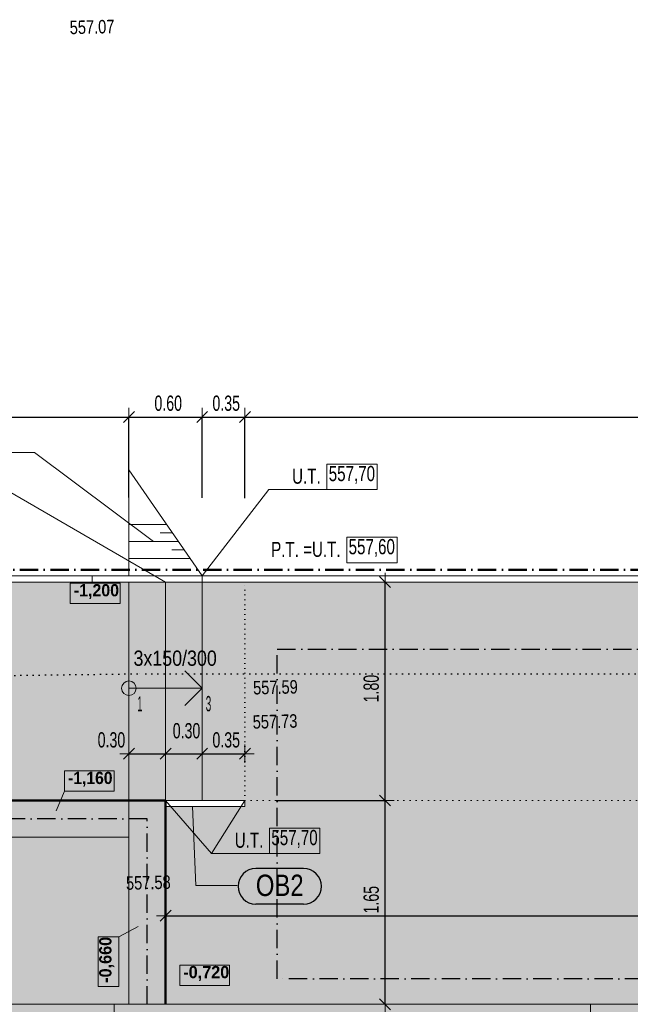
# Model space of a CAD drawing. Header units: millimetres. Extents: x -28796 to 31312, y -74786 to -35761.
# Tile 56 of 60: x 4743 to 9743, y -46977 to -38909. Entities that reach past the tile are written whole.
import ezdxf

# ---------------------------------------------------------------- set-up
doc = ezdxf.new("R2010")
doc.units = ezdxf.units.MM
doc.header["$PDMODE"] = 65
for name, pattern in [('Carkovana 2x_1', [200, 150, -50]), ('Cerchovana_1', [250, 150, -50, 0, -50]), ('JIS_08_37_1', [50, 0, -50]), ('Teckovana 0.5x_2', [40, 0, -40])]:
    doc.linetypes.add(name, pattern=pattern)
for name, color, linetype, lineweight in [('XR$10$VÝŠKY TERÉNU - NÁVRH_1', 7, 'Continuous', 25), ('XR$2$OKNA + IZOLANT_1', 7, 'Continuous', 25), ('XR$3$1.NP - NÁVRH_1', 7, 'Continuous', 25), ('XR$4$ZPEVNĚNÉ PLOCHY_1', 7, 'Continuous', 25), ('XR$6$FILING - STAVBA_1', 7, 'Continuous', 25), ('XR$8$KOTY_1', 7, 'Continuous', 25), ('XR$9$VÝŠKY - ZAMĚŘENÍ_1', 7, 'Continuous', 25)]:
    doc.layers.add(name, color=color, linetype=linetype, lineweight=lineweight)
doc.styles.add('ARIAL', font='ARIAL.TTF')
doc.styles.add('ARIALNARROW', font='ARIALN.TTF')
doc.dimstyles.new('DIMSTYLE_8', dxfattribs={"dimtxt": 125, "dimasz": 150, "dimexe": 0, "dimexo": 0, "dimgap": 62.5, "dimtad": 2, "dimlfac": 0.001, "dimrnd": 0.05, "dimzin": 4, "dimdsep": 46, "dimtxsty": 'ARIALNARROW', "dimblk1": 'ALL_ML_STRICH', "dimblk2": 'ALL_ML_STRICH', "dimsah": 1, "dimcen": 0, "dimclrd": 6, "dimclre": 6, "dimclrt": 6, "dimadec": 0, "dimazin": 0, "dimtfac": 1, "dimtdec": 0, "dimtix": 1, "dimtmove": 2, "dimatfit": 3, "dimfxl": 0, "dimtzin": 0, "dimlwd": 0, "dimlwe": 18, "dimarcsym": 0})
doc.dimstyles.new('DIMSTYLE_9', dxfattribs={"dimtxt": 125, "dimasz": 150, "dimexe": 0, "dimexo": 0, "dimgap": 62.5, "dimtad": 2, "dimlfac": 0.001, "dimrnd": 0.05, "dimzin": 4, "dimdsep": 46, "dimtxsty": 'ARIALNARROW', "dimblk1": 'ALL_ML_STRICH', "dimblk2": 'ALL_ML_STRICH', "dimsah": 1, "dimcen": 0, "dimclrd": 6, "dimclre": 6, "dimclrt": 6, "dimadec": 0, "dimazin": 0, "dimtfac": 1, "dimtdec": 0, "dimtix": 1, "dimtmove": 2, "dimatfit": 3, "dimfxl": 0, "dimtvp": 1.2, "dimtzin": 0, "dimlwd": 0, "dimlwe": 18, "dimarcsym": 0})

# ---------------------------------------------------------------- blocks, each defined once
blk = doc.blocks.new('KOMPLEXNÍ OBJEKT_11')
at = {"layer": 'XR$2$OKNA + IZOLANT_1', "color": 7, "linetype": 'Continuous', "lineweight": 13}
for p, q in [((5517.2, -47156.7), (5517.2, -46976.7)), ((5477.2, -47156.7), (5517.2, -47156.7))]:
    blk.add_line(p, q, dxfattribs=at)
blk = doc.blocks.new('KOMPLEXNÍ OBJEKT_13')
at = {"layer": 'XR$2$OKNA + IZOLANT_1', "color": 7, "linetype": 'Continuous', "lineweight": 13}
for p, q in [((9417.2, -47156.7), (9417.2, -46976.7)), ((9377.2, -47156.7), (9417.2, -47156.7))]:
    blk.add_line(p, q, dxfattribs=at)
blk = doc.blocks.new('ALL_ML_STRICH')
at = {"color": 0, "linetype": 'ByBlock', "lineweight": -2}
for p, q in [((-1, 0), (0.5, 0)), ((-0.3, -0.3), (0.3, 0.3)), ((0, -0.5), (0, 0.5))]:
    blk.add_line(p, q, dxfattribs=at)
blk = doc.blocks.new('*D426')
at = {"layer": 'DEFPOINTS', "color": 6, "linetype": 'Continuous', "lineweight": 18}
for p in [(5937.2, -46251.4), (5937.2, -46976.7), (16997.2, -46976.7)]:
    blk.add_point(p, dxfattribs=at)
at = {"layer": 'XR$10$VÝŠKY TERÉNU - NÁVRH_1', "color": 6, "linetype": 'Continuous', "lineweight": -2}
for p, q in [((5937.2, -46251.4), (5937.2, -46251.4)), ((5937.2, -46251.4), (16997.2, -46251.4)), ((16997.2, -46251.4), (16997.2, -46251.4))]:
    blk.add_line(p, q, dxfattribs=at)
at = {"layer": 'XR$10$VÝŠKY TERÉNU - NÁVRH_1', "color": 6, "linetype": 'Continuous', "lineweight": 18, "xscale": 150, "yscale": 150, "zscale": 150, "rotation": 180}
blk.add_blockref('ALL_ML_STRICH', (5937.2, -46251.4), dxfattribs=at)
at = {"layer": 'XR$10$VÝŠKY TERÉNU - NÁVRH_1', "color": 6, "linetype": 'Continuous', "lineweight": 18, "xscale": 150, "yscale": 150, "zscale": 150}
blk.add_blockref('ALL_ML_STRICH', (16997.2, -46251.4), dxfattribs=at)
at = {"layer": 'XR$10$VÝŠKY TERÉNU - NÁVRH_1', "color": 6, "linetype": 'Continuous', "lineweight": 18, "insert": (11484.7, -46138.9), "char_height": 125, "width": 507.143, "attachment_point": 5, "style": 'ARIALNARROW'}
blk.add_mtext('\\W0.81;\\A1;{11.05}', dxfattribs=at)
blk = doc.blocks.new('*D431')
at = {"layer": 'DEFPOINTS', "color": 6, "linetype": 'Continuous', "lineweight": 18}
for p in [(92.2, -42164.7), (92.2, -43466.7), (5637.2, -43516.7)]:
    blk.add_point(p, dxfattribs=at)
at = {"layer": 'XR$10$VÝŠKY TERÉNU - NÁVRH_1', "color": 6, "linetype": 'Continuous', "lineweight": -2}
for p, q in [((92.2, -42789.3), (92.2, -42164.7)), ((92.2, -42164.7), (5637.2, -42164.7)), ((5637.2, -42823.9), (5637.2, -42164.7))]:
    blk.add_line(p, q, dxfattribs=at)
at = {"layer": 'XR$10$VÝŠKY TERÉNU - NÁVRH_1', "color": 6, "linetype": 'Continuous', "lineweight": 18, "xscale": 150, "yscale": 150, "zscale": 150, "rotation": 180}
blk.add_blockref('ALL_ML_STRICH', (92.2, -42164.7), dxfattribs=at)
at = {"layer": 'XR$10$VÝŠKY TERÉNU - NÁVRH_1', "color": 6, "linetype": 'Continuous', "lineweight": 18, "xscale": 150, "yscale": 150, "zscale": 150}
blk.add_blockref('ALL_ML_STRICH', (5637.2, -42164.7), dxfattribs=at)
at = {"layer": 'XR$10$VÝŠKY TERÉNU - NÁVRH_1', "color": 6, "linetype": 'Continuous', "lineweight": 18, "insert": (2886.7, -42052.2), "char_height": 125, "width": 405.714, "attachment_point": 5, "style": 'ARIALNARROW'}
blk.add_mtext('\\W0.81;\\A1;{5.55}', dxfattribs=at)
blk = doc.blocks.new('*D432')
at = {"layer": 'DEFPOINTS', "color": 6, "linetype": 'Continuous', "lineweight": 18}
for p in [(5637.2, -42164.7), (5637.2, -43516.7), (6237.2, -43516.7)]:
    blk.add_point(p, dxfattribs=at)
at = {"layer": 'XR$10$VÝŠKY TERÉNU - NÁVRH_1', "color": 6, "linetype": 'Continuous', "lineweight": -2}
for p, q in [((5637.2, -42823.9), (5637.2, -42164.7)), ((5637.2, -42164.7), (6237.2, -42164.7)), ((6237.2, -42827.7), (6237.2, -42164.7))]:
    blk.add_line(p, q, dxfattribs=at)
at = {"layer": 'XR$10$VÝŠKY TERÉNU - NÁVRH_1', "color": 6, "linetype": 'Continuous', "lineweight": 18, "xscale": 150, "yscale": 150, "zscale": 150, "rotation": 180}
blk.add_blockref('ALL_ML_STRICH', (5637.2, -42164.7), dxfattribs=at)
at = {"layer": 'XR$10$VÝŠKY TERÉNU - NÁVRH_1', "color": 6, "linetype": 'Continuous', "lineweight": 18, "xscale": 150, "yscale": 150, "zscale": 150}
blk.add_blockref('ALL_ML_STRICH', (6237.2, -42164.7), dxfattribs=at)
at = {"layer": 'XR$10$VÝŠKY TERÉNU - NÁVRH_1', "color": 6, "linetype": 'Continuous', "lineweight": 18, "insert": (5959.2, -42052.2), "char_height": 125, "width": 405.714, "attachment_point": 5, "style": 'ARIALNARROW'}
blk.add_mtext('\\W0.81;\\A1;{0.60}', dxfattribs=at)
blk = doc.blocks.new('*D433')
at = {"layer": 'DEFPOINTS', "color": 6, "linetype": 'Continuous', "lineweight": 18}
for p in [(6237.2, -42164.7), (6237.2, -43516.7), (6587.2, -43516.7)]:
    blk.add_point(p, dxfattribs=at)
at = {"layer": 'XR$10$VÝŠKY TERÉNU - NÁVRH_1', "color": 6, "linetype": 'Continuous', "lineweight": -2}
for p, q in [((6237.2, -42827.7), (6237.2, -42164.7)), ((6237.2, -42164.7), (6587.2, -42164.7)), ((6587.2, -42829.9), (6587.2, -42164.7))]:
    blk.add_line(p, q, dxfattribs=at)
at = {"layer": 'XR$10$VÝŠKY TERÉNU - NÁVRH_1', "color": 6, "linetype": 'Continuous', "lineweight": 18, "xscale": 150, "yscale": 150, "zscale": 150, "rotation": 180}
blk.add_blockref('ALL_ML_STRICH', (6237.2, -42164.7), dxfattribs=at)
at = {"layer": 'XR$10$VÝŠKY TERÉNU - NÁVRH_1', "color": 6, "linetype": 'Continuous', "lineweight": 18, "xscale": 150, "yscale": 150, "zscale": 150}
blk.add_blockref('ALL_ML_STRICH', (6587.2, -42164.7), dxfattribs=at)
at = {"layer": 'XR$10$VÝŠKY TERÉNU - NÁVRH_1', "color": 6, "linetype": 'Continuous', "lineweight": 18, "insert": (6434.2, -42052.2), "char_height": 125, "width": 405.714, "attachment_point": 5, "style": 'ARIALNARROW'}
blk.add_mtext('\\W0.81;\\A1;{0.35}', dxfattribs=at)
blk = doc.blocks.new('*D434')
at = {"layer": 'DEFPOINTS', "color": 6, "linetype": 'Continuous', "lineweight": 18}
for p in [(6587.2, -42164.7), (6587.2, -43516.7), (16997.2, -43516.7)]:
    blk.add_point(p, dxfattribs=at)
at = {"layer": 'XR$10$VÝŠKY TERÉNU - NÁVRH_1', "color": 6, "linetype": 'Continuous', "lineweight": -2}
for p, q in [((6587.2, -42829.9), (6587.2, -42164.7)), ((6587.2, -42164.7), (16997.2, -42164.7)), ((16997.2, -42895), (16997.2, -42164.7))]:
    blk.add_line(p, q, dxfattribs=at)
at = {"layer": 'XR$10$VÝŠKY TERÉNU - NÁVRH_1', "color": 6, "linetype": 'Continuous', "lineweight": 18, "xscale": 150, "yscale": 150, "zscale": 150, "rotation": 180}
blk.add_blockref('ALL_ML_STRICH', (6587.2, -42164.7), dxfattribs=at)
at = {"layer": 'XR$10$VÝŠKY TERÉNU - NÁVRH_1', "color": 6, "linetype": 'Continuous', "lineweight": 18, "xscale": 150, "yscale": 150, "zscale": 150}
blk.add_blockref('ALL_ML_STRICH', (16997.2, -42164.7), dxfattribs=at)
at = {"layer": 'XR$10$VÝŠKY TERÉNU - NÁVRH_1', "color": 6, "linetype": 'Continuous', "lineweight": 18, "insert": (11809.7, -42052.2), "char_height": 125, "width": 507.143, "attachment_point": 5, "style": 'ARIALNARROW'}
blk.add_mtext('\\W0.81;\\A1;{10.40}', dxfattribs=at)
blk = doc.blocks.new('*D439')
at = {"layer": 'DEFPOINTS', "color": 6, "linetype": 'Continuous', "lineweight": 18}
for p in [(6587.2, -45306.7), (5937.2, -46976.7), (7734.6, -46976.7)]:
    blk.add_point(p, dxfattribs=at)
at = {"layer": 'XR$10$VÝŠKY TERÉNU - NÁVRH_1', "color": 6, "linetype": 'Continuous', "lineweight": -2}
for p, q in [((6842.6, -45306.7), (7734.6, -45306.7)), ((7734.6, -46976.7), (7734.6, -45306.7)), ((7734.6, -46976.7), (7734.6, -46976.7))]:
    blk.add_line(p, q, dxfattribs=at)
at = {"layer": 'XR$10$VÝŠKY TERÉNU - NÁVRH_1', "color": 6, "linetype": 'Continuous', "lineweight": 18, "xscale": 150, "yscale": 150, "zscale": 150}
for p, rotation in [((7734.6, -45306.7), 90), ((7734.6, -46976.7), 270)]:
    blk.add_blockref('ALL_ML_STRICH', p, dxfattribs=dict(at, rotation=rotation))
at = {"layer": 'XR$10$VÝŠKY TERÉNU - NÁVRH_1', "color": 6, "linetype": 'Continuous', "lineweight": 18, "insert": (7622.1, -46119.7), "char_height": 125, "width": 405.714, "attachment_point": 5, "rotation": 90, "style": 'ARIALNARROW'}
blk.add_mtext('\\W0.81;\\A1;{1.65}', dxfattribs=at)
blk = doc.blocks.new('*D440')
at = {"layer": 'DEFPOINTS', "color": 6, "linetype": 'Continuous', "lineweight": 18}
for p in [(6587.2, -43516.7), (6587.2, -45306.7), (7734.6, -45306.7)]:
    blk.add_point(p, dxfattribs=at)
at = {"layer": 'XR$10$VÝŠKY TERÉNU - NÁVRH_1', "color": 6, "linetype": 'Continuous', "lineweight": -2}
for p, q in [((7734.6, -43516.7), (7734.6, -43516.7)), ((7734.6, -45306.7), (7734.6, -43516.7)), ((6842.6, -45306.7), (7734.6, -45306.7))]:
    blk.add_line(p, q, dxfattribs=at)
at = {"layer": 'XR$10$VÝŠKY TERÉNU - NÁVRH_1', "color": 6, "linetype": 'Continuous', "lineweight": 18, "xscale": 150, "yscale": 150, "zscale": 150}
for p, rotation in [((7734.6, -43516.7), 90), ((7734.6, -45306.7), 270)]:
    blk.add_blockref('ALL_ML_STRICH', p, dxfattribs=dict(at, rotation=rotation))
at = {"layer": 'XR$10$VÝŠKY TERÉNU - NÁVRH_1', "color": 6, "linetype": 'Continuous', "lineweight": 18, "insert": (7622.1, -44389.7), "char_height": 125, "width": 405.714, "attachment_point": 5, "rotation": 90, "style": 'ARIALNARROW'}
blk.add_mtext('\\W0.81;\\A1;{1.80}', dxfattribs=at)
blk = doc.blocks.new('*D441')
at = {"layer": 'DEFPOINTS', "color": 6, "linetype": 'Continuous', "lineweight": 18}
for p in [(5637.2, -44923.3), (5937.2, -45092), (5637.2, -45306.7)]:
    blk.add_point(p, dxfattribs=at)
at = {"layer": 'XR$10$VÝŠKY TERÉNU - NÁVRH_1', "color": 6, "linetype": 'Continuous', "lineweight": -2}
for p, q in [((5637.2, -44923.3), (5637.2, -44923.3)), ((5637.2, -44923.3), (5937.2, -44923.3)), ((5937.2, -44923.3), (5937.2, -44923.3))]:
    blk.add_line(p, q, dxfattribs=at)
at = {"layer": 'XR$10$VÝŠKY TERÉNU - NÁVRH_1', "color": 6, "linetype": 'Continuous', "lineweight": 18, "xscale": 150, "yscale": 150, "zscale": 150, "rotation": 180}
blk.add_blockref('ALL_ML_STRICH', (5637.2, -44923.3), dxfattribs=at)
at = {"layer": 'XR$10$VÝŠKY TERÉNU - NÁVRH_1', "color": 6, "linetype": 'Continuous', "lineweight": 18, "xscale": 150, "yscale": 150, "zscale": 150}
blk.add_blockref('ALL_ML_STRICH', (5937.2, -44923.3), dxfattribs=at)
at = {"layer": 'XR$10$VÝŠKY TERÉNU - NÁVRH_1', "color": 6, "linetype": 'Continuous', "lineweight": 18, "insert": (5494.2, -44810.8), "char_height": 125, "width": 405.714, "attachment_point": 5, "style": 'ARIALNARROW'}
blk.add_mtext('\\W0.81;\\A1;{0.30}', dxfattribs=at)
blk = doc.blocks.new('*D442')
at = {"layer": 'DEFPOINTS', "color": 6, "linetype": 'Continuous', "lineweight": 18}
for p in [(5937.2, -44923.3), (5937.2, -45092), (6237.2, -45020.7)]:
    blk.add_point(p, dxfattribs=at)
at = {"layer": 'XR$10$VÝŠKY TERÉNU - NÁVRH_1', "color": 6, "linetype": 'Continuous', "lineweight": -2}
for p, q in [((5937.2, -44923.3), (5937.2, -44923.3)), ((5937.2, -44923.3), (6237.2, -44923.3)), ((6237.2, -44923.3), (6237.2, -44923.3))]:
    blk.add_line(p, q, dxfattribs=at)
at = {"layer": 'XR$10$VÝŠKY TERÉNU - NÁVRH_1', "color": 6, "linetype": 'Continuous', "lineweight": 18, "xscale": 150, "yscale": 150, "zscale": 150, "rotation": 180}
blk.add_blockref('ALL_ML_STRICH', (5937.2, -44923.3), dxfattribs=at)
at = {"layer": 'XR$10$VÝŠKY TERÉNU - NÁVRH_1', "color": 6, "linetype": 'Continuous', "lineweight": 18, "xscale": 150, "yscale": 150, "zscale": 150}
blk.add_blockref('ALL_ML_STRICH', (6237.2, -44923.3), dxfattribs=at)
at = {"layer": 'XR$10$VÝŠKY TERÉNU - NÁVRH_1', "color": 6, "linetype": 'Continuous', "lineweight": 18, "insert": (6109.2, -44735.8), "char_height": 125, "width": 405.714, "attachment_point": 5, "style": 'ARIALNARROW'}
blk.add_mtext('\\W0.81;\\A1;{0.30}', dxfattribs=at)
blk = doc.blocks.new('*D443')
at = {"layer": 'DEFPOINTS', "color": 6, "linetype": 'Continuous', "lineweight": 18}
for p in [(6237.2, -44923.3), (6587.2, -44975.2), (6237.2, -45020.7)]:
    blk.add_point(p, dxfattribs=at)
at = {"layer": 'XR$10$VÝŠKY TERÉNU - NÁVRH_1', "color": 6, "linetype": 'Continuous', "lineweight": -2}
for p, q in [((6237.2, -44923.3), (6237.2, -44923.3)), ((6237.2, -44923.3), (6587.2, -44923.3)), ((6587.2, -44923.3), (6587.2, -44923.3))]:
    blk.add_line(p, q, dxfattribs=at)
at = {"layer": 'XR$10$VÝŠKY TERÉNU - NÁVRH_1', "color": 6, "linetype": 'Continuous', "lineweight": 18, "xscale": 150, "yscale": 150, "zscale": 150, "rotation": 180}
blk.add_blockref('ALL_ML_STRICH', (6237.2, -44923.3), dxfattribs=at)
at = {"layer": 'XR$10$VÝŠKY TERÉNU - NÁVRH_1', "color": 6, "linetype": 'Continuous', "lineweight": 18, "xscale": 150, "yscale": 150, "zscale": 150}
blk.add_blockref('ALL_ML_STRICH', (6587.2, -44923.3), dxfattribs=at)
at = {"layer": 'XR$10$VÝŠKY TERÉNU - NÁVRH_1', "color": 6, "linetype": 'Continuous', "lineweight": 18, "insert": (6434.2, -44810.8), "char_height": 125, "width": 405.714, "attachment_point": 5, "style": 'ARIALNARROW'}
blk.add_mtext('\\W0.81;\\A1;{0.35}', dxfattribs=at)

msp = doc.modelspace()

# ---------------------------------------------------------------- hatches: boundary and pattern name
at = {"layer": 'XR$6$FILING - STAVBA_1', "linetype": 'Continuous', "lineweight": 13}
h = msp.add_hatch(color=51, dxfattribs=at)
h.paths.add_polyline_path([(2092.151, -45306.677), (5637.151, -45306.677), (5637.151, -43516.677), (92.151, -43516.677), (92.151, -45306.677), (492.151, -45306.677), (492.151, -44186.677), (612.151, -44186.677), (612.151, -44466.677), (1972.151, -44466.677), (1972.151, -44186.677), (2092.151, -44186.677)])
h.paths.add_polyline_path([(292.151, -44166.677), (292.151, -43666.677), (2292.151, -43666.677), (2292.151, -44166.677)], flags=16)
h.paths.add_polyline_path([(5616.082, -44330.551), (5615.555, -44330.796), (5615.875, -44330.576)], flags=16)
h.paths.add_polyline_path([(5615.875, -44442.778), (5615.555, -44442.557), (5616.082, -44442.803)], flags=16)
h.paths.add_polyline_path([(5592.055, -44426.11), (5592.783, -44426.839), (5592.24, -44426.464)], flags=16)
h.paths.add_polyline_path([(5578.894, -44401.036), (5578.894, -44400.2), (5579.352, -44401.907)], flags=16)
h.paths.add_polyline_path([(5579.352, -44371.447), (5578.894, -44373.153), (5578.894, -44372.318)], flags=16)
h.paths.add_polyline_path([(5592.24, -44346.889), (5592.783, -44346.515), (5592.055, -44347.243)], flags=16)
at = {"layer": 'XR$6$FILING - STAVBA_1', "linetype": 'Continuous', "lineweight": 25}
msp.add_hatch(color=131, dxfattribs=at).paths.add_polyline_path([(5637.151, -43516.677), (5637.151, -45306.677), (6587.151, -45306.677), (6587.151, -43516.677)])
at = {"layer": 'XR$6$FILING - STAVBA_1', "linetype": 'Continuous', "lineweight": 13}
h = msp.add_hatch(color=51, dxfattribs=at)
h.paths.add_polyline_path([(6587.151, -43516.677), (6587.151, -45356.677), (5937.151, -45356.677), (5937.151, -46976.677), (16997.151, -46976.677), (16997.151, -43516.677)])
h.paths.add_polyline_path([(16427.094, -46823.056), (16437.073, -46831.014), (16448.738, -46833.676), (16453.929, -46844.456), (16464.409, -46852.813), (16464.409, -46866.217), (16469.446, -46876.677), (16464.409, -46887.136), (16464.409, -46900.54), (16453.929, -46908.898), (16448.738, -46919.677), (16437.073, -46922.34), (16427.094, -46930.298), (16414.651, -46927.458), (16402.207, -46930.298), (16392.229, -46922.34), (16380.564, -46919.677), (16375.372, -46908.898), (16364.893, -46900.54), (16364.893, -46887.136), (16359.856, -46876.677), (16364.893, -46866.217), (16364.893, -46852.813), (16375.372, -46844.456), (16380.564, -46833.676), (16392.229, -46831.014), (16402.207, -46823.056), (16414.651, -46825.896)], flags=16)
for points in [[(-18117.849, -57776.677), (-1407.849, -57776.677), (-1407.849, -59846.677), (2022.151, -59846.677), (2022.151, -59666.677), (3692.151, -59666.677), (3692.151, -59846.677), (7057.151, -59846.677), (7057.151, -57776.677), (23787.151, -57776.677), (23787.151, -45291.677), (16997.151, -45291.677), (16997.151, -46976.677), (-11327.849, -46976.677), (-11327.849, -45291.677), (-18117.849, -45291.677)], [(5937.151, -45306.677), (-2582.849, -45306.677), (-2582.849, -46976.677), (5937.151, -46976.677)]]:
    msp.add_hatch(color=9, dxfattribs=at).paths.add_polyline_path(points)

# ---------------------------------------------------------------- linework, layer by layer
at = {"layer": 'XR$10$VÝŠKY TERÉNU - NÁVRH_1', "color": 7, "linetype": 'Continuous', "lineweight": 13}
for p, q in [((6783.722, -42759.029), (6237.151, -43466.677)), ((7671.638, -42759.029), (6783.722, -42759.029)), ((6313.954, -45741.633), (5937.151, -45306.677)), ((6313.954, -45741.633), (6587.151, -45306.677)), ((7201.87, -45741.633), (6313.954, -45741.633))]:
    msp.add_line(p, q, dxfattribs=at)
at = {"layer": 'XR$10$VÝŠKY TERÉNU - NÁVRH_1', "color": 1, "linetype": 'Continuous', "lineweight": 13}
for points in [[(7258.835, -42759.029), (7670.102, -42759.029), (7670.102, -42550.695), (7258.835, -42550.695), (7258.835, -42759.029)], [(7421.552, -43358.297), (7832.819, -43358.297), (7832.819, -43149.963), (7421.552, -43149.963), (7421.552, -43358.297)], [(6789.067, -45741.633), (7200.333, -45741.633), (7200.333, -45533.3), (6789.067, -45533.3), (6789.067, -45741.633)]]:
    msp.add_lwpolyline(points, dxfattribs=at)
at = {"layer": 'XR$2$OKNA + IZOLANT_1', "color": 7, "linetype": 'Continuous', "lineweight": 13}
for p, q in [((3937.151, -46976.677), (5517.151, -46976.677)), ((7837.151, -46976.677), (5517.151, -46976.677)), ((7837.151, -46976.677), (9417.151, -46976.677)), ((11737.151, -46976.677), (9417.151, -46976.677))]:
    msp.add_line(p, q, dxfattribs=at)
at = {"layer": 'XR$3$1.NP - NÁVRH_1', "color": 6, "linetype": 'Continuous', "lineweight": 13}
for p, q in [((5110.371, -45230.827), (5041.386, -45390.554)), ((5553.428, -46422.505), (5714.325, -46340.289))]:
    msp.add_line(p, q, dxfattribs=at)
at = {"layer": 'XR$3$1.NP - NÁVRH_1', "color": 7, "linetype": 'Continuous', "lineweight": 13}
for p, q in [((2292.151, -45306.677), (5637.151, -45306.677)), ((5637.151, -45306.677), (5637.151, -46976.677)), ((5637.151, -45306.677), (5937.151, -45306.677)), ((5937.151, -45306.677), (5937.151, -46976.677)), ((2292.151, -45606.677), (5637.151, -45606.677))]:
    msp.add_line(p, q, dxfattribs=at)
at = {"layer": 'XR$3$1.NP - NÁVRH_1', "color": 6, "linetype": 'Continuous', "lineweight": 13}
for points in [[(5157.373, -43692.923), (5564.546, -43692.923), (5564.546, -43526.257), (5157.373, -43526.257), (5157.373, -43692.923)], [(5110.371, -45230.827), (5517.544, -45230.827), (5517.544, -45064.16), (5110.371, -45064.16), (5110.371, -45230.827)], [(5553.428, -46829.678), (5553.428, -46422.505), (5386.761, -46422.505), (5386.761, -46829.678), (5553.428, -46829.678)], [(6053.47, -46821.929), (6460.643, -46821.929), (6460.643, -46655.263), (6053.47, -46655.263), (6053.47, -46821.929)]]:
    msp.add_lwpolyline(points, dxfattribs=at)
at = {"layer": 'XR$4$ZPEVNĚNÉ PLOCHY_1', "color": 7, "linetype": 'Continuous', "lineweight": 13}
for p, q in [((5637.151, -42596.677), (6237.151, -43466.677)), ((5637.151, -43466.677), (5637.151, -42596.677)), ((5946.664, -43045.471), (5637.151, -43045.471)), ((5994.481, -43114.805), (5894.481, -43114.805)), ((6042.297, -43184.139), (5637.151, -43184.139)), ((6090.114, -43253.473), (5990.114, -43253.473)), ((6139.337, -43324.846), (5637.151, -43324.846)), ((42.151, -43466.677), (5637.151, -43466.677)), ((5337.151, -43466.677), (5337.151, -43516.677)), ((5637.151, -43466.677), (17047.151, -43466.677)), ((6237.151, -43466.677), (6237.151, -43516.677)), ((6237.151, -43466.677), (6237.151, -43516.677)), ((42.151, -43516.677), (5637.151, -43516.677)), ((5637.151, -45306.677), (5637.151, -43516.677)), ((5637.151, -43516.677), (6587.151, -43516.677)), ((5937.151, -45306.677), (5937.151, -43516.677)), ((6237.151, -45306.677), (6237.151, -43516.677)), ((6587.151, -43516.677), (16997.151, -43516.677)), ((6237.151, -44386.677), (6095.73, -44245.255)), ((5637.151, -44386.677), (6237.151, -44386.677)), ((6237.151, -44386.677), (6095.73, -44528.098)), ((5937.151, -45306.677), (6237.151, -45306.677)), ((5937.151, -45306.677), (6587.151, -45306.677)), ((6587.151, -45306.677), (6587.151, -45356.677)), ((6587.151, -45356.677), (5937.151, -45356.677)), ((6156.842, -45356.677), (6184.866, -46004.168)), ((6184.866, -46004.168), (6524.866, -46004.168))]:
    msp.add_line(p, q, dxfattribs=at)
at = {"layer": 'XR$4$ZPEVNĚNÉ PLOCHY_1', "color": 204, "linetype": 'Cerchovana_1', "lineweight": 50}
msp.add_line((-7.849, -43416.677), (17097.151, -43416.677), dxfattribs=at)
at = {"layer": 'XR$4$ZPEVNĚNÉ PLOCHY_1', "color": 7, "linetype": 'Carkovana 2x_1', "lineweight": 13}
msp.add_line((5637.151, -43516.677), (6587.151, -43516.677), dxfattribs=at)
at = {"layer": 'XR$4$ZPEVNĚNÉ PLOCHY_1', "color": 7, "linetype": 'Teckovana 0.5x_2', "lineweight": 13}
for p, q in [((6587.151, -45306.677), (6587.151, -43516.677)), ((6237.151, -45306.677), (6587.151, -45306.677))]:
    msp.add_line(p, q, dxfattribs=at)
at = {"layer": 'XR$4$ZPEVNĚNÉ PLOCHY_1', "color": 5, "linetype": 'Cerchovana_1', "lineweight": 25}
for p, q in [((6852.151, -44066.677), (16852.151, -44066.677)), ((6852.151, -46766.677), (6852.151, -44066.677)), ((5787.151, -45456.677), (2292.151, -45456.677)), ((5787.151, -46976.677), (5787.151, -45456.677)), ((16852.151, -46766.677), (6852.151, -46766.677))]:
    msp.add_line(p, q, dxfattribs=at)
at = {"layer": 'XR$4$ZPEVNĚNÉ PLOCHY_1', "color": 7, "linetype": 'JIS_08_37_1', "lineweight": 25}
for p, q in [((5704.537, -44268.663), (2404.54, -44310.658)), ((17047.151, -44268.663), (5704.537, -44268.663))]:
    msp.add_line(p, q, dxfattribs=at)
at = {"layer": 'XR$4$ZPEVNĚNÉ PLOCHY_1', "color": 7, "linetype": 'Continuous', "lineweight": 50}
for p, q in [((5637.151, -45306.677), (-2582.849, -45306.677)), ((5637.151, -45306.677), (5937.151, -45306.677)), ((5937.151, -46976.677), (5937.151, -45306.677))]:
    msp.add_line(p, q, dxfattribs=at)
at = {"layer": 'XR$4$ZPEVNĚNÉ PLOCHY_1', "color": 7, "linetype": 'JIS_08_37_1', "lineweight": 13}
msp.add_line((6587.151, -45306.677), (16997.151, -45306.677), dxfattribs=at)
at = {"layer": 'XR$4$ZPEVNĚNÉ PLOCHY_1', "color": 7, "linetype": 'Continuous', "lineweight": 13}
msp.add_circle((5637.151, -44386.677), 60, dxfattribs=at)
at = {"layer": 'XR$8$KOTY_1', "color": 7, "linetype": 'Continuous', "lineweight": 13}
for p, q in [((3804.896, -42453.987), (4864.896, -42453.987)), ((4864.896, -42453.987), (5839.724, -43184.139)), ((4517.979, -42694.853), (5937.151, -43516.677))]:
    msp.add_line(p, q, dxfattribs=at)
at = {"layer": 'XR$8$KOTY_1', "color": 7, "linetype": 'Continuous', "lineweight": 25}
for p, q in [((7068.223, -45864.168), (6676.873, -45864.168)), ((7068.223, -46155.835), (6676.873, -46155.835))]:
    msp.add_line(p, q, dxfattribs=at)
for centre, start, end in [((6676.873, -46010.001), 90, 270), ((7068.223, -46010.001), 270, 90)]:
    msp.add_arc(centre, 145.833, start, end, dxfattribs=at)

# ---------------------------------------------------------------- block references
at = {"layer": 'XR$2$OKNA + IZOLANT_1', "color": 7, "linetype": 'Continuous', "lineweight": 13}
for name in ['KOMPLEXNÍ OBJEKT_11', 'KOMPLEXNÍ OBJEKT_13']:
    msp.add_blockref(name, (0, 0), dxfattribs=at)

# ---------------------------------------------------------------- texts
at = {"layer": 'XR$10$VÝŠKY TERÉNU - NÁVRH_1', "color": 1, "linetype": 'Continuous', "lineweight": 13, "char_height": 125, "attachment_point": 7, "style": 'ARIAL'}
for s, insert, width in [('\\W0.71;U.T. ', (6973.722, -42713.195), 314.68622), ('\\W0.71;557,70', (7273.716, -42713.195), 425.89115), ('\\W0.71;U.T. ', (7136.439, -43312.463), 314.68629), ('\\W0.71;557,60', (7436.433, -43312.463), 425.89102), ('\\W0.71;U.T. ', (6503.954, -45695.8), 314.68615), ('\\W0.71;557,70', (6803.948, -45695.8), 425.89115)]:
    msp.add_mtext(s, dxfattribs=dict(at, insert=insert, width=width))
at = {"layer": 'XR$10$VÝŠKY TERÉNU - NÁVRH_1', "color": 5, "linetype": 'Continuous', "lineweight": 25, "insert": (7136.439, -43312.463), "char_height": 125, "width": 413.34042, "attachment_point": 9, "style": 'ARIAL'}
msp.add_mtext('\\W0.71;P.T. = ', dxfattribs=at)
at = {"layer": 'XR$3$1.NP - NÁVRH_1', "color": 6, "linetype": 'Continuous', "lineweight": 13, "char_height": 100, "attachment_point": 7, "style": 'ARIALNARROW'}
for s, insert, width in [('\\W1.14;\\fArial Narrow|i0|b1|c0|p0;-1,200', (5186.251, -43656.257), 435.19378), ('\\W1.12;\\fArial Narrow|i0|b1|c0|p0;-1,160', (5139.248, -45194.16), 434.15108), ('\\W1.16;\\fArial Narrow|i0|b1|c0|p0;-0,720', (6082.348, -46785.263), 436.2763)]:
    msp.add_mtext(s, dxfattribs=dict(at, insert=insert, width=width))
at = {"layer": 'XR$3$1.NP - NÁVRH_1', "color": 6, "linetype": 'Continuous', "lineweight": 13, "insert": (5516.761, -46800.801), "char_height": 100, "width": 436.27622, "attachment_point": 7, "rotation": 90.0000025, "style": 'ARIALNARROW'}
msp.add_mtext('\\W1.16;\\fArial Narrow|i0|b1|c0|p0;-0,660', dxfattribs=at)
at = {"layer": 'XR$8$KOTY_1', "color": 7, "linetype": 'Continuous', "lineweight": 25, "attachment_point": 7}
for s, insert, char_height, width, style in [('\\W1.02;3x150/300', (5674.928, -44204.926), 125, 757.18289, 'ARIALNARROW'), ('\\W0.52;1', (5706.146, -44577.404), 125, 79.45148, 'ARIALNARROW'), ('\\W0.57;3', (6266.146, -44577.404), 125, 82.58346, 'ARIALNARROW'), ('\\W0.80;OB2', (6676.873, -46091.668), 175, 461.09657, 'ARIAL')]:
    msp.add_mtext(s, dxfattribs=dict(at, insert=insert, char_height=char_height, width=width, style=style))
at = {"layer": 'XR$9$VÝŠKY - ZAMĚŘENÍ_1', "color": 3, "linetype": 'Continuous', "lineweight": 25, "char_height": 110, "width": 418.77193, "attachment_point": 5, "rotation": 1.3937829, "style": 'ARIALNARROW'}
for s, insert in [('\\W0.95;557.07', (5335.481, -38969.119)), ('\\W0.95;557.59', (6837.218, -44379.489)), ('\\W0.95;557.73', (6834.032, -44659.649)), ('\\W0.95;557.58', (5796.148, -45979.989))]:
    msp.add_mtext(s, dxfattribs=dict(at, insert=insert))

# ---------------------------------------------------------------- dimensions: what is measured, and where the dimension line sits
at = {"layer": 'XR$10$VÝŠKY TERÉNU - NÁVRH_1', "color": 6, "linetype": 'Continuous', "lineweight": 18}
for base, p1, p2, dimstyle, picture, middle in [((5637.150894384, -42164.744838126), (92.150894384, -42789.260011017), (5637.150894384, -42823.932168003), 'DIMSTYLE_8', '*D431', (2886.650894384, -42052.244838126)), ((6237.151, -42164.745), (5637.151, -42823.932), (6237.151, -42827.684), 'DIMSTYLE_8', '*D432', (5959.151, -42052.245)), ((6587.151, -42164.745), (6237.151, -42827.684), (6587.151, -42829.872), 'DIMSTYLE_9', '*D433', (6434.151, -42052.245)), ((16997.151, -42164.745), (6587.151, -42829.872), (16997.151, -42894.965), 'DIMSTYLE_8', '*D434', (11809.651, -42052.245)), ((6237.151, -44923.33), (5937.151, -44923.33), (6237.151, -44923.33), 'DIMSTYLE_9', '*D442', (6109.151, -44735.83)), ((5937.151, -44923.33), (5637.151, -44923.33), (5937.151, -44923.33), 'DIMSTYLE_9', '*D441', (5494.151, -44810.83)), ((6587.151, -44923.33), (6237.151, -44923.33), (6587.151, -44923.33), 'DIMSTYLE_9', '*D443', (6434.151, -44810.83)), ((16997.151, -46251.402), (5937.151, -46251.402), (16997.151, -46251.402), 'DIMSTYLE_8', '*D426', (11484.651, -46138.902))]:
    dim = msp.add_linear_dim(base=base, p1=p1, p2=p2, dimstyle=dimstyle, override={"dimpost": '<>', "dimclrd": 6, "dimclre": 6, "dimclrt": 6, "dimlwd": 0, "dimlwe": 18}, dxfattribs=at)
    dim.commit()
    dim.dimension.update_dxf_attribs({"geometry": picture, "text_midpoint": middle, "dimtype": 160})
for base, p1, p2, picture, middle in [((7734.624, -43516.677), (6842.554, -45306.677), (7734.624, -43516.677), '*D440', (7622.124, -44389.677)), ((7734.624, -45306.677), (7734.624, -46976.677), (6842.554, -45306.677), '*D439', (7622.124, -46119.677))]:
    dim = msp.add_linear_dim(base=base, p1=p1, p2=p2, angle=90, dimstyle='DIMSTYLE_8', override={"dimpost": '<>', "dimclrd": 6, "dimclre": 6, "dimclrt": 6, "dimlwd": 0, "dimlwe": 18}, dxfattribs=at)
    dim.commit()
    dim.dimension.update_dxf_attribs({"geometry": picture, "text_midpoint": middle, "dimtype": 160})

doc.saveas('drawing.dxf')
